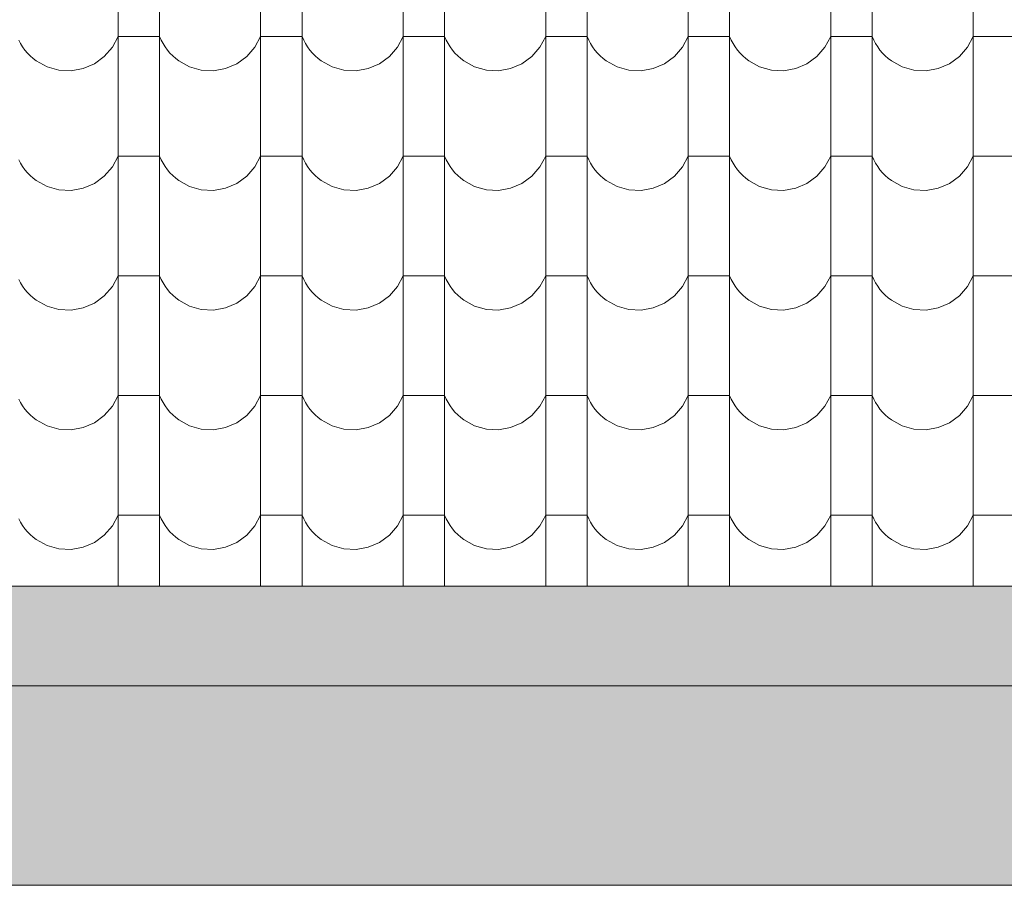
# Model space of a CAD drawing. Header units: millimetres. Extents: x -68772 to 137055, y -73300 to 19650.
# Tile 152 of 212: x 76183 to 77665, y -46900 to -45598. Entities that reach past the tile are written whole.
import ezdxf

# ---------------------------------------------------------------- set-up
doc = ezdxf.new("R2010")
doc.units = ezdxf.units.MM
doc.header["$MEASUREMENT"] = 0
doc.linetypes.add('Przerywana', pattern=[480, 240, -240])
for name, color, linetype, lineweight in [('Nowe_440-K Belki_Nr_pióra__1', 7, 'Continuous', 18), ('Nowe_810-G Ogólne_Nr_pióra__1', 7, 'Continuous', 18), ('Nowe_810-G Ogólne_Nr_pióra__26', 13, 'Continuous', 18)]:
    doc.layers.add(name, color=color, linetype=linetype, lineweight=lineweight)

# ---------------------------------------------------------------- blocks, each defined once
blk = doc.blocks.new('*X50')
at = {"layer": 'Nowe_810-G Ogólne_Nr_pióra__26', "color": 13, "linetype": 'Continuous', "lineweight": 18}
for p, q in [((76330.8, -45552.6), (76330.8, -45732.7)), ((76393.2, -45552.6), (76393.2, -45732.7)), ((76545.3, -45552.6), (76545.3, -45732.7)), ((76607.7, -45552.6), (76607.7, -45732.7)), ((76759.8, -45552.6), (76759.8, -45732.7)), ((76822.2, -45552.6), (76822.2, -45732.7)), ((76974.3, -45552.6), (76974.3, -45732.7)), ((77036.7, -45552.6), (77036.7, -45732.7)), ((77188.8, -45552.6), (77188.8, -45732.7)), ((77251.2, -45552.6), (77251.2, -45732.7)), ((77403.3, -45552.6), (77403.3, -45732.7)), ((77465.7, -45552.6), (77465.7, -45732.7)), ((77617.8, -45552.6), (77617.8, -45732.7)), ((76181.1, -45628.3), (76183.9, -45633.6)), ((76322.1, -45639.2), (76330.8, -45622.9)), ((76362, -45622.9), (76330.8, -45622.9)), ((76393.2, -45622.9), (76362, -45622.9)), ((76393.2, -45622.9), (76395.6, -45628.3)), ((76395.6, -45628.3), (76398.4, -45633.6)), ((76536.6, -45639.2), (76545.3, -45622.9)), ((76576.5, -45622.9), (76545.3, -45622.9)), ((76607.7, -45622.9), (76576.5, -45622.9)), ((76607.7, -45622.9), (76610.1, -45628.3)), ((76610.1, -45628.3), (76612.9, -45633.6)), ((76751.1, -45639.2), (76759.8, -45622.9)), ((76791, -45622.9), (76759.8, -45622.9)), ((76822.2, -45622.9), (76791, -45622.9)), ((76822.2, -45622.9), (76824.6, -45628.3)), ((76824.6, -45628.3), (76827.4, -45633.6)), ((76965.6, -45639.2), (76974.3, -45622.9)), ((77005.5, -45622.9), (76974.3, -45622.9)), ((77036.7, -45622.9), (77005.5, -45622.9)), ((77036.7, -45622.9), (77039.1, -45628.3)), ((77039.1, -45628.3), (77041.9, -45633.6)), ((77180.1, -45639.2), (77188.8, -45622.9)), ((77220, -45622.9), (77188.8, -45622.9)), ((77251.2, -45622.9), (77220, -45622.9)), ((77251.2, -45622.9), (77253.6, -45628.3)), ((77253.6, -45628.3), (77256.4, -45633.6)), ((77394.6, -45639.2), (77403.3, -45622.9)), ((77434.5, -45622.9), (77403.3, -45622.9)), ((77465.7, -45622.9), (77434.5, -45622.9)), ((77465.7, -45622.9), (77468.1, -45628.3)), ((77468.1, -45628.3), (77470.9, -45633.6)), ((77609.1, -45639.2), (77617.8, -45622.9)), ((77649, -45622.9), (77617.8, -45622.9)), ((77680.2, -45622.9), (77649, -45622.9)), ((76183.9, -45633.6), (76187, -45638.6)), ((76187, -45638.6), (76190.5, -45643.4)), ((76190.5, -45643.4), (76194.3, -45647.9)), ((76310, -45653.1), (76322.1, -45639.2)), ((76398.4, -45633.6), (76401.5, -45638.6)), ((76401.5, -45638.6), (76405, -45643.4)), ((76405, -45643.4), (76408.8, -45647.9)), ((76524.5, -45653.1), (76536.6, -45639.2)), ((76612.9, -45633.6), (76616, -45638.6)), ((76616, -45638.6), (76619.5, -45643.4)), ((76619.5, -45643.4), (76623.3, -45647.9)), ((76739, -45653.1), (76751.1, -45639.2)), ((76827.4, -45633.6), (76830.5, -45638.6)), ((76830.5, -45638.6), (76834, -45643.4)), ((76834, -45643.4), (76837.8, -45647.9)), ((76953.5, -45653.1), (76965.6, -45639.2)), ((77041.9, -45633.6), (77045, -45638.6)), ((77045, -45638.6), (77048.5, -45643.4)), ((77048.5, -45643.4), (77052.3, -45647.9)), ((77168, -45653.1), (77180.1, -45639.2)), ((77256.4, -45633.6), (77259.5, -45638.6)), ((77259.5, -45638.6), (77263, -45643.4)), ((77263, -45643.4), (77266.8, -45647.9)), ((77382.5, -45653.1), (77394.6, -45639.2)), ((77470.9, -45633.6), (77474, -45638.6)), ((77474, -45638.6), (77477.5, -45643.4)), ((77477.5, -45643.4), (77481.3, -45647.9)), ((77597, -45653.1), (77609.1, -45639.2)), ((76194.3, -45647.9), (76198.4, -45652.1)), ((76198.4, -45652.1), (76202.9, -45656)), ((76202.9, -45656), (76207.6, -45659.6)), ((76207.6, -45659.6), (76223.8, -45668.5)), ((76295.1, -45664), (76310, -45653.1)), ((76408.8, -45647.9), (76412.9, -45652.1)), ((76412.9, -45652.1), (76417.4, -45656)), ((76417.4, -45656), (76422.1, -45659.6)), ((76422.1, -45659.6), (76438.3, -45668.5)), ((76509.6, -45664), (76524.5, -45653.1)), ((76623.3, -45647.9), (76627.4, -45652.1)), ((76627.4, -45652.1), (76631.9, -45656)), ((76631.9, -45656), (76636.6, -45659.6)), ((76636.6, -45659.6), (76652.8, -45668.5)), ((76724.1, -45664), (76739, -45653.1)), ((76837.8, -45647.9), (76841.9, -45652.1)), ((76841.9, -45652.1), (76846.4, -45656)), ((76846.4, -45656), (76851.1, -45659.6)), ((76851.1, -45659.6), (76867.3, -45668.5)), ((76938.6, -45664), (76953.5, -45653.1)), ((77052.3, -45647.9), (77056.4, -45652.1)), ((77056.4, -45652.1), (77060.9, -45656)), ((77060.9, -45656), (77065.6, -45659.6)), ((77065.6, -45659.6), (77081.8, -45668.5)), ((77153.1, -45664), (77168, -45653.1)), ((77266.8, -45647.9), (77270.9, -45652.1)), ((77270.9, -45652.1), (77275.4, -45656)), ((77275.4, -45656), (77280.1, -45659.6)), ((77280.1, -45659.6), (77296.3, -45668.5)), ((77367.6, -45664), (77382.5, -45653.1)), ((77481.3, -45647.9), (77485.4, -45652.1)), ((77485.4, -45652.1), (77489.9, -45656)), ((77489.9, -45656), (77494.6, -45659.6)), ((77494.6, -45659.6), (77510.8, -45668.5)), ((77582.1, -45664), (77597, -45653.1)), ((76223.8, -45668.5), (76241.5, -45673.5)), ((76241.5, -45673.5), (76259.9, -45674.5)), ((76259.9, -45674.5), (76278.1, -45671.2)), ((76278.1, -45671.2), (76295.1, -45664)), ((76438.3, -45668.5), (76456, -45673.5)), ((76456, -45673.5), (76474.4, -45674.5)), ((76474.4, -45674.5), (76492.6, -45671.2)), ((76492.6, -45671.2), (76509.6, -45664)), ((76652.8, -45668.5), (76670.5, -45673.5)), ((76670.5, -45673.5), (76688.9, -45674.5)), ((76688.9, -45674.5), (76707.1, -45671.2)), ((76707.1, -45671.2), (76724.1, -45664)), ((76867.3, -45668.5), (76885, -45673.5)), ((76885, -45673.5), (76903.4, -45674.5)), ((76903.4, -45674.5), (76921.6, -45671.2)), ((76921.6, -45671.2), (76938.6, -45664)), ((77081.8, -45668.5), (77099.5, -45673.5)), ((77099.5, -45673.5), (77117.9, -45674.5)), ((77117.9, -45674.5), (77136.1, -45671.2)), ((77136.1, -45671.2), (77153.1, -45664)), ((77296.3, -45668.5), (77314, -45673.5)), ((77314, -45673.5), (77332.4, -45674.5)), ((77332.4, -45674.5), (77350.6, -45671.2)), ((77350.6, -45671.2), (77367.6, -45664)), ((77510.8, -45668.5), (77528.5, -45673.5)), ((77528.5, -45673.5), (77546.9, -45674.5)), ((77546.9, -45674.5), (77565.1, -45671.2)), ((77565.1, -45671.2), (77582.1, -45664)), ((76330.8, -45732.7), (76330.8, -45912.7)), ((76393.2, -45732.7), (76393.2, -45912.7)), ((76545.3, -45732.7), (76545.3, -45912.7)), ((76607.7, -45732.7), (76607.7, -45912.7)), ((76759.8, -45732.7), (76759.8, -45912.7)), ((76822.2, -45732.7), (76822.2, -45912.7)), ((76974.3, -45732.7), (76974.3, -45912.7)), ((77036.7, -45732.7), (77036.7, -45912.7)), ((77188.8, -45732.7), (77188.8, -45912.7)), ((77251.2, -45732.7), (77251.2, -45912.7)), ((77403.3, -45732.7), (77403.3, -45912.7)), ((77465.7, -45732.7), (77465.7, -45912.7)), ((77617.8, -45732.7), (77617.8, -45912.7)), ((76322.1, -45819.2), (76330.8, -45802.9)), ((76362, -45802.9), (76330.8, -45802.9)), ((76393.2, -45802.9), (76362, -45802.9)), ((76393.2, -45802.9), (76395.6, -45808.4)), ((76536.6, -45819.2), (76545.3, -45802.9)), ((76576.5, -45802.9), (76545.3, -45802.9)), ((76607.7, -45802.9), (76576.5, -45802.9)), ((76607.7, -45802.9), (76610.1, -45808.4)), ((76751.1, -45819.2), (76759.8, -45802.9)), ((76791, -45802.9), (76759.8, -45802.9)), ((76822.2, -45802.9), (76791, -45802.9)), ((76822.2, -45802.9), (76824.6, -45808.4)), ((76965.6, -45819.2), (76974.3, -45802.9)), ((77005.5, -45802.9), (76974.3, -45802.9)), ((77036.7, -45802.9), (77005.5, -45802.9)), ((77036.7, -45802.9), (77039.1, -45808.4)), ((77180.1, -45819.2), (77188.8, -45802.9)), ((77220, -45802.9), (77188.8, -45802.9)), ((77251.2, -45802.9), (77220, -45802.9)), ((77251.2, -45802.9), (77253.6, -45808.4)), ((77394.6, -45819.2), (77403.3, -45802.9)), ((77434.5, -45802.9), (77403.3, -45802.9)), ((77465.7, -45802.9), (77434.5, -45802.9)), ((77465.7, -45802.9), (77468.1, -45808.4)), ((77609.1, -45819.2), (77617.8, -45802.9)), ((77649, -45802.9), (77617.8, -45802.9)), ((77680.2, -45802.9), (77649, -45802.9)), ((76181.1, -45808.4), (76183.9, -45813.6)), ((76183.9, -45813.6), (76187, -45818.6)), ((76187, -45818.6), (76190.5, -45823.4)), ((76310, -45833.2), (76322.1, -45819.2)), ((76395.6, -45808.4), (76398.4, -45813.6)), ((76398.4, -45813.6), (76401.5, -45818.6)), ((76401.5, -45818.6), (76405, -45823.4)), ((76524.5, -45833.2), (76536.6, -45819.2)), ((76610.1, -45808.4), (76612.9, -45813.6)), ((76612.9, -45813.6), (76616, -45818.6)), ((76616, -45818.6), (76619.5, -45823.4)), ((76739, -45833.2), (76751.1, -45819.2)), ((76824.6, -45808.4), (76827.4, -45813.6)), ((76827.4, -45813.6), (76830.5, -45818.6)), ((76830.5, -45818.6), (76834, -45823.4)), ((76953.5, -45833.2), (76965.6, -45819.2)), ((77039.1, -45808.4), (77041.9, -45813.6)), ((77041.9, -45813.6), (77045, -45818.6)), ((77045, -45818.6), (77048.5, -45823.4)), ((77168, -45833.2), (77180.1, -45819.2)), ((77253.6, -45808.4), (77256.4, -45813.6)), ((77256.4, -45813.6), (77259.5, -45818.6)), ((77259.5, -45818.6), (77263, -45823.4)), ((77382.5, -45833.2), (77394.6, -45819.2)), ((77468.1, -45808.4), (77470.9, -45813.6)), ((77470.9, -45813.6), (77474, -45818.6)), ((77474, -45818.6), (77477.5, -45823.4)), ((77597, -45833.2), (77609.1, -45819.2)), ((76190.5, -45823.4), (76194.3, -45827.9)), ((76194.3, -45827.9), (76198.4, -45832.2)), ((76198.4, -45832.2), (76202.9, -45836.1)), ((76202.9, -45836.1), (76207.6, -45839.7)), ((76295.1, -45844), (76310, -45833.2)), ((76405, -45823.4), (76408.8, -45827.9)), ((76408.8, -45827.9), (76412.9, -45832.2)), ((76412.9, -45832.2), (76417.4, -45836.1)), ((76417.4, -45836.1), (76422.1, -45839.7)), ((76509.6, -45844), (76524.5, -45833.2)), ((76619.5, -45823.4), (76623.3, -45827.9)), ((76623.3, -45827.9), (76627.4, -45832.2)), ((76627.4, -45832.2), (76631.9, -45836.1)), ((76631.9, -45836.1), (76636.6, -45839.7)), ((76724.1, -45844), (76739, -45833.2)), ((76834, -45823.4), (76837.8, -45827.9)), ((76837.8, -45827.9), (76841.9, -45832.2)), ((76841.9, -45832.2), (76846.4, -45836.1)), ((76846.4, -45836.1), (76851.1, -45839.7)), ((76938.6, -45844), (76953.5, -45833.2)), ((77048.5, -45823.4), (77052.3, -45827.9)), ((77052.3, -45827.9), (77056.4, -45832.2)), ((77056.4, -45832.2), (77060.9, -45836.1)), ((77060.9, -45836.1), (77065.6, -45839.7)), ((77153.1, -45844), (77168, -45833.2)), ((77263, -45823.4), (77266.8, -45827.9)), ((77266.8, -45827.9), (77270.9, -45832.2)), ((77270.9, -45832.2), (77275.4, -45836.1)), ((77275.4, -45836.1), (77280.1, -45839.7)), ((77367.6, -45844), (77382.5, -45833.2)), ((77477.5, -45823.4), (77481.3, -45827.9)), ((77481.3, -45827.9), (77485.4, -45832.2)), ((77485.4, -45832.2), (77489.9, -45836.1)), ((77489.9, -45836.1), (77494.6, -45839.7)), ((77582.1, -45844), (77597, -45833.2)), ((76207.6, -45839.7), (76223.8, -45848.6)), ((76223.8, -45848.6), (76241.5, -45853.6)), ((76259.9, -45854.5), (76278.1, -45851.3)), ((76278.1, -45851.3), (76295.1, -45844)), ((76422.1, -45839.7), (76438.3, -45848.6)), ((76438.3, -45848.6), (76456, -45853.6)), ((76474.4, -45854.5), (76492.6, -45851.3)), ((76492.6, -45851.3), (76509.6, -45844)), ((76636.6, -45839.7), (76652.8, -45848.6)), ((76652.8, -45848.6), (76670.5, -45853.6)), ((76688.9, -45854.5), (76707.1, -45851.3)), ((76707.1, -45851.3), (76724.1, -45844)), ((76851.1, -45839.7), (76867.3, -45848.6)), ((76867.3, -45848.6), (76885, -45853.6)), ((76903.4, -45854.5), (76921.6, -45851.3)), ((76921.6, -45851.3), (76938.6, -45844)), ((77065.6, -45839.7), (77081.8, -45848.6)), ((77081.8, -45848.6), (77099.5, -45853.6)), ((77117.9, -45854.5), (77136.1, -45851.3)), ((77136.1, -45851.3), (77153.1, -45844)), ((77280.1, -45839.7), (77296.3, -45848.6)), ((77296.3, -45848.6), (77314, -45853.6)), ((77332.4, -45854.5), (77350.6, -45851.3)), ((77350.6, -45851.3), (77367.6, -45844)), ((77494.6, -45839.7), (77510.8, -45848.6)), ((77510.8, -45848.6), (77528.5, -45853.6)), ((77546.9, -45854.5), (77565.1, -45851.3)), ((77565.1, -45851.3), (77582.1, -45844)), ((76241.5, -45853.6), (76259.9, -45854.5)), ((76456, -45853.6), (76474.4, -45854.5)), ((76670.5, -45853.6), (76688.9, -45854.5)), ((76885, -45853.6), (76903.4, -45854.5)), ((77099.5, -45853.6), (77117.9, -45854.5)), ((77314, -45853.6), (77332.4, -45854.5)), ((77528.5, -45853.6), (77546.9, -45854.5)), ((76330.8, -45912.7), (76330.8, -46092.8)), ((76393.2, -45912.7), (76393.2, -46092.8)), ((76545.3, -45912.7), (76545.3, -46092.8)), ((76607.7, -45912.7), (76607.7, -46092.8)), ((76759.8, -45912.7), (76759.8, -46092.8)), ((76822.2, -45912.7), (76822.2, -46092.8)), ((76974.3, -45912.7), (76974.3, -46092.8)), ((77036.7, -45912.7), (77036.7, -46092.8)), ((77188.8, -45912.7), (77188.8, -46092.8)), ((77251.2, -45912.7), (77251.2, -46092.8)), ((77403.3, -45912.7), (77403.3, -46092.8)), ((77465.7, -45912.7), (77465.7, -46092.8)), ((77617.8, -45912.7), (77617.8, -46092.8)), ((76322.1, -45999.3), (76330.8, -45983)), ((76362, -45983), (76330.8, -45983)), ((76393.2, -45983), (76362, -45983)), ((76393.2, -45983), (76395.6, -45988.4)), ((76536.6, -45999.3), (76545.3, -45983)), ((76576.5, -45983), (76545.3, -45983)), ((76607.7, -45983), (76576.5, -45983)), ((76607.7, -45983), (76610.1, -45988.4)), ((76751.1, -45999.3), (76759.8, -45983)), ((76791, -45983), (76759.8, -45983)), ((76822.2, -45983), (76791, -45983)), ((76822.2, -45983), (76824.6, -45988.4)), ((76965.6, -45999.3), (76974.3, -45983)), ((77005.5, -45983), (76974.3, -45983)), ((77036.7, -45983), (77005.5, -45983)), ((77036.7, -45983), (77039.1, -45988.4)), ((77180.1, -45999.3), (77188.8, -45983)), ((77220, -45983), (77188.8, -45983)), ((77251.2, -45983), (77220, -45983)), ((77251.2, -45983), (77253.6, -45988.4)), ((77394.6, -45999.3), (77403.3, -45983)), ((77434.5, -45983), (77403.3, -45983)), ((77465.7, -45983), (77434.5, -45983)), ((77465.7, -45983), (77468.1, -45988.4)), ((77609.1, -45999.3), (77617.8, -45983)), ((77649, -45983), (77617.8, -45983)), ((77680.2, -45983), (77649, -45983)), ((76181.1, -45988.4), (76183.9, -45993.7)), ((76183.9, -45993.7), (76187, -45998.7)), ((76187, -45998.7), (76190.5, -46003.5)), ((76310, -46013.2), (76322.1, -45999.3)), ((76395.6, -45988.4), (76398.4, -45993.7)), ((76398.4, -45993.7), (76401.5, -45998.7)), ((76401.5, -45998.7), (76405, -46003.5)), ((76524.5, -46013.2), (76536.6, -45999.3)), ((76610.1, -45988.4), (76612.9, -45993.7)), ((76612.9, -45993.7), (76616, -45998.7)), ((76616, -45998.7), (76619.5, -46003.5)), ((76739, -46013.2), (76751.1, -45999.3)), ((76824.6, -45988.4), (76827.4, -45993.7)), ((76827.4, -45993.7), (76830.5, -45998.7)), ((76830.5, -45998.7), (76834, -46003.5)), ((76953.5, -46013.2), (76965.6, -45999.3)), ((77039.1, -45988.4), (77041.9, -45993.7)), ((77041.9, -45993.7), (77045, -45998.7)), ((77045, -45998.7), (77048.5, -46003.5)), ((77168, -46013.2), (77180.1, -45999.3)), ((77253.6, -45988.4), (77256.4, -45993.7)), ((77256.4, -45993.7), (77259.5, -45998.7)), ((77259.5, -45998.7), (77263, -46003.5)), ((77382.5, -46013.2), (77394.6, -45999.3)), ((77468.1, -45988.4), (77470.9, -45993.7)), ((77470.9, -45993.7), (77474, -45998.7)), ((77474, -45998.7), (77477.5, -46003.5)), ((77597, -46013.2), (77609.1, -45999.3)), ((76190.5, -46003.5), (76194.3, -46008)), ((76194.3, -46008), (76198.4, -46012.2)), ((76198.4, -46012.2), (76202.9, -46016.1)), ((76295.1, -46024.1), (76310, -46013.2)), ((76405, -46003.5), (76408.8, -46008)), ((76408.8, -46008), (76412.9, -46012.2)), ((76412.9, -46012.2), (76417.4, -46016.1)), ((76509.6, -46024.1), (76524.5, -46013.2)), ((76619.5, -46003.5), (76623.3, -46008)), ((76623.3, -46008), (76627.4, -46012.2)), ((76627.4, -46012.2), (76631.9, -46016.1)), ((76724.1, -46024.1), (76739, -46013.2)), ((76834, -46003.5), (76837.8, -46008)), ((76837.8, -46008), (76841.9, -46012.2)), ((76841.9, -46012.2), (76846.4, -46016.1)), ((76938.6, -46024.1), (76953.5, -46013.2)), ((77048.5, -46003.5), (77052.3, -46008)), ((77052.3, -46008), (77056.4, -46012.2)), ((77056.4, -46012.2), (77060.9, -46016.1)), ((77153.1, -46024.1), (77168, -46013.2)), ((77263, -46003.5), (77266.8, -46008)), ((77266.8, -46008), (77270.9, -46012.2)), ((77270.9, -46012.2), (77275.4, -46016.1)), ((77367.6, -46024.1), (77382.5, -46013.2)), ((77477.5, -46003.5), (77481.3, -46008)), ((77481.3, -46008), (77485.4, -46012.2)), ((77485.4, -46012.2), (77489.9, -46016.1)), ((77582.1, -46024.1), (77597, -46013.2)), ((76202.9, -46016.1), (76207.6, -46019.7)), ((76207.6, -46019.7), (76223.8, -46028.6)), ((76223.8, -46028.6), (76241.5, -46033.6)), ((76278.1, -46031.3), (76295.1, -46024.1)), ((76417.4, -46016.1), (76422.1, -46019.7)), ((76422.1, -46019.7), (76438.3, -46028.6)), ((76438.3, -46028.6), (76456, -46033.6)), ((76492.6, -46031.3), (76509.6, -46024.1)), ((76631.9, -46016.1), (76636.6, -46019.7)), ((76636.6, -46019.7), (76652.8, -46028.6)), ((76652.8, -46028.6), (76670.5, -46033.6)), ((76707.1, -46031.3), (76724.1, -46024.1)), ((76846.4, -46016.1), (76851.1, -46019.7)), ((76851.1, -46019.7), (76867.3, -46028.6)), ((76867.3, -46028.6), (76885, -46033.6)), ((76921.6, -46031.3), (76938.6, -46024.1)), ((77060.9, -46016.1), (77065.6, -46019.7)), ((77065.6, -46019.7), (77081.8, -46028.6)), ((77081.8, -46028.6), (77099.5, -46033.6)), ((77136.1, -46031.3), (77153.1, -46024.1)), ((77275.4, -46016.1), (77280.1, -46019.7)), ((77280.1, -46019.7), (77296.3, -46028.6)), ((77296.3, -46028.6), (77314, -46033.6)), ((77350.6, -46031.3), (77367.6, -46024.1)), ((77489.9, -46016.1), (77494.6, -46019.7)), ((77494.6, -46019.7), (77510.8, -46028.6)), ((77510.8, -46028.6), (77528.5, -46033.6)), ((77565.1, -46031.3), (77582.1, -46024.1)), ((76241.5, -46033.6), (76259.9, -46034.6)), ((76259.9, -46034.6), (76278.1, -46031.3)), ((76456, -46033.6), (76474.4, -46034.6)), ((76474.4, -46034.6), (76492.6, -46031.3)), ((76670.5, -46033.6), (76688.9, -46034.6)), ((76688.9, -46034.6), (76707.1, -46031.3)), ((76885, -46033.6), (76903.4, -46034.6)), ((76903.4, -46034.6), (76921.6, -46031.3)), ((77099.5, -46033.6), (77117.9, -46034.6)), ((77117.9, -46034.6), (77136.1, -46031.3)), ((77314, -46033.6), (77332.4, -46034.6)), ((77332.4, -46034.6), (77350.6, -46031.3)), ((77528.5, -46033.6), (77546.9, -46034.6)), ((77546.9, -46034.6), (77565.1, -46031.3)), ((76330.8, -46092.8), (76330.8, -46272.8)), ((76393.2, -46092.8), (76393.2, -46272.8)), ((76545.3, -46092.8), (76545.3, -46272.8)), ((76607.7, -46092.8), (76607.7, -46272.8)), ((76759.8, -46092.8), (76759.8, -46272.8)), ((76822.2, -46092.8), (76822.2, -46272.8)), ((76974.3, -46092.8), (76974.3, -46272.8)), ((77036.7, -46092.8), (77036.7, -46272.8)), ((77188.8, -46092.8), (77188.8, -46272.8)), ((77251.2, -46092.8), (77251.2, -46272.8)), ((77403.3, -46092.8), (77403.3, -46272.8)), ((77465.7, -46092.8), (77465.7, -46272.8)), ((77617.8, -46092.8), (77617.8, -46272.8)), ((76322.1, -46179.3), (76330.8, -46163)), ((76362, -46163), (76330.8, -46163)), ((76393.2, -46163), (76362, -46163)), ((76393.2, -46163), (76395.6, -46168.5)), ((76536.6, -46179.3), (76545.3, -46163)), ((76576.5, -46163), (76545.3, -46163)), ((76607.7, -46163), (76576.5, -46163)), ((76607.7, -46163), (76610.1, -46168.5)), ((76751.1, -46179.3), (76759.8, -46163)), ((76791, -46163), (76759.8, -46163)), ((76822.2, -46163), (76791, -46163)), ((76822.2, -46163), (76824.6, -46168.5)), ((76965.6, -46179.3), (76974.3, -46163)), ((77005.5, -46163), (76974.3, -46163)), ((77036.7, -46163), (77005.5, -46163)), ((77036.7, -46163), (77039.1, -46168.5)), ((77180.1, -46179.3), (77188.8, -46163)), ((77220, -46163), (77188.8, -46163)), ((77251.2, -46163), (77220, -46163)), ((77251.2, -46163), (77253.6, -46168.5)), ((77394.6, -46179.3), (77403.3, -46163)), ((77434.5, -46163), (77403.3, -46163)), ((77465.7, -46163), (77434.5, -46163)), ((77465.7, -46163), (77468.1, -46168.5)), ((77609.1, -46179.3), (77617.8, -46163)), ((77649, -46163), (77617.8, -46163)), ((77680.2, -46163), (77649, -46163)), ((76181.1, -46168.5), (76183.9, -46173.7)), ((76183.9, -46173.7), (76187, -46178.7)), ((76395.6, -46168.5), (76398.4, -46173.7)), ((76398.4, -46173.7), (76401.5, -46178.7)), ((76610.1, -46168.5), (76612.9, -46173.7)), ((76612.9, -46173.7), (76616, -46178.7)), ((76824.6, -46168.5), (76827.4, -46173.7)), ((76827.4, -46173.7), (76830.5, -46178.7)), ((77039.1, -46168.5), (77041.9, -46173.7)), ((77041.9, -46173.7), (77045, -46178.7)), ((77253.6, -46168.5), (77256.4, -46173.7)), ((77256.4, -46173.7), (77259.5, -46178.7)), ((77468.1, -46168.5), (77470.9, -46173.7)), ((77470.9, -46173.7), (77474, -46178.7)), ((76187, -46178.7), (76190.5, -46183.5)), ((76190.5, -46183.5), (76194.3, -46188)), ((76194.3, -46188), (76198.4, -46192.3)), ((76198.4, -46192.3), (76202.9, -46196.2)), ((76295.1, -46204.1), (76310, -46193.3)), ((76310, -46193.3), (76322.1, -46179.3)), ((76401.5, -46178.7), (76405, -46183.5)), ((76405, -46183.5), (76408.8, -46188)), ((76408.8, -46188), (76412.9, -46192.3)), ((76412.9, -46192.3), (76417.4, -46196.2)), ((76509.6, -46204.1), (76524.5, -46193.3)), ((76524.5, -46193.3), (76536.6, -46179.3)), ((76616, -46178.7), (76619.5, -46183.5)), ((76619.5, -46183.5), (76623.3, -46188)), ((76623.3, -46188), (76627.4, -46192.3)), ((76627.4, -46192.3), (76631.9, -46196.2)), ((76724.1, -46204.1), (76739, -46193.3)), ((76739, -46193.3), (76751.1, -46179.3)), ((76830.5, -46178.7), (76834, -46183.5)), ((76834, -46183.5), (76837.8, -46188)), ((76837.8, -46188), (76841.9, -46192.3)), ((76841.9, -46192.3), (76846.4, -46196.2)), ((76938.6, -46204.1), (76953.5, -46193.3)), ((76953.5, -46193.3), (76965.6, -46179.3)), ((77045, -46178.7), (77048.5, -46183.5)), ((77048.5, -46183.5), (77052.3, -46188)), ((77052.3, -46188), (77056.4, -46192.3)), ((77056.4, -46192.3), (77060.9, -46196.2)), ((77153.1, -46204.1), (77168, -46193.3)), ((77168, -46193.3), (77180.1, -46179.3)), ((77259.5, -46178.7), (77263, -46183.5)), ((77263, -46183.5), (77266.8, -46188)), ((77266.8, -46188), (77270.9, -46192.3)), ((77270.9, -46192.3), (77275.4, -46196.2)), ((77367.6, -46204.1), (77382.5, -46193.3)), ((77382.5, -46193.3), (77394.6, -46179.3)), ((77474, -46178.7), (77477.5, -46183.5)), ((77477.5, -46183.5), (77481.3, -46188)), ((77481.3, -46188), (77485.4, -46192.3)), ((77485.4, -46192.3), (77489.9, -46196.2)), ((77582.1, -46204.1), (77597, -46193.3)), ((77597, -46193.3), (77609.1, -46179.3)), ((76202.9, -46196.2), (76207.6, -46199.8)), ((76207.6, -46199.8), (76223.8, -46208.7)), ((76278.1, -46211.4), (76295.1, -46204.1)), ((76417.4, -46196.2), (76422.1, -46199.8)), ((76422.1, -46199.8), (76438.3, -46208.7)), ((76492.6, -46211.4), (76509.6, -46204.1)), ((76631.9, -46196.2), (76636.6, -46199.8)), ((76636.6, -46199.8), (76652.8, -46208.7)), ((76707.1, -46211.4), (76724.1, -46204.1)), ((76846.4, -46196.2), (76851.1, -46199.8)), ((76851.1, -46199.8), (76867.3, -46208.7)), ((76921.6, -46211.4), (76938.6, -46204.1)), ((77060.9, -46196.2), (77065.6, -46199.8)), ((77065.6, -46199.8), (77081.8, -46208.7)), ((77136.1, -46211.4), (77153.1, -46204.1)), ((77275.4, -46196.2), (77280.1, -46199.8)), ((77280.1, -46199.8), (77296.3, -46208.7)), ((77350.6, -46211.4), (77367.6, -46204.1)), ((77489.9, -46196.2), (77494.6, -46199.8)), ((77494.6, -46199.8), (77510.8, -46208.7)), ((77565.1, -46211.4), (77582.1, -46204.1)), ((76223.8, -46208.7), (76241.5, -46213.7)), ((76241.5, -46213.7), (76259.9, -46214.6)), ((76259.9, -46214.6), (76278.1, -46211.4)), ((76438.3, -46208.7), (76456, -46213.7)), ((76456, -46213.7), (76474.4, -46214.6)), ((76474.4, -46214.6), (76492.6, -46211.4)), ((76652.8, -46208.7), (76670.5, -46213.7)), ((76670.5, -46213.7), (76688.9, -46214.6)), ((76688.9, -46214.6), (76707.1, -46211.4)), ((76867.3, -46208.7), (76885, -46213.7)), ((76885, -46213.7), (76903.4, -46214.6)), ((76903.4, -46214.6), (76921.6, -46211.4)), ((77081.8, -46208.7), (77099.5, -46213.7)), ((77099.5, -46213.7), (77117.9, -46214.6)), ((77117.9, -46214.6), (77136.1, -46211.4)), ((77296.3, -46208.7), (77314, -46213.7)), ((77314, -46213.7), (77332.4, -46214.6)), ((77332.4, -46214.6), (77350.6, -46211.4)), ((77510.8, -46208.7), (77528.5, -46213.7)), ((77528.5, -46213.7), (77546.9, -46214.6)), ((77546.9, -46214.6), (77565.1, -46211.4)), ((76330.8, -46272.8), (76330.8, -46450.2)), ((76393.2, -46272.8), (76393.2, -46450.2)), ((76545.3, -46272.8), (76545.3, -46450.2)), ((76607.7, -46272.8), (76607.7, -46450.2)), ((76759.8, -46272.8), (76759.8, -46450.2)), ((76822.2, -46272.8), (76822.2, -46450.2)), ((76974.3, -46272.8), (76974.3, -46450.2)), ((77036.7, -46272.8), (77036.7, -46450.2)), ((77188.8, -46272.8), (77188.8, -46450.2)), ((77251.2, -46272.8), (77251.2, -46450.2)), ((77403.3, -46272.8), (77403.3, -46450.2)), ((77465.7, -46272.8), (77465.7, -46450.2)), ((77617.8, -46272.8), (77617.8, -46450.2)), ((76181.1, -46348.5), (76183.9, -46353.8)), ((76183.9, -46353.8), (76187, -46358.8)), ((76322.1, -46359.4), (76330.8, -46343.1)), ((76362, -46343.1), (76330.8, -46343.1)), ((76393.2, -46343.1), (76362, -46343.1)), ((76393.2, -46343.1), (76395.6, -46348.5)), ((76395.6, -46348.5), (76398.4, -46353.8)), ((76398.4, -46353.8), (76401.5, -46358.8)), ((76536.6, -46359.4), (76545.3, -46343.1)), ((76576.5, -46343.1), (76545.3, -46343.1)), ((76607.7, -46343.1), (76576.5, -46343.1)), ((76607.7, -46343.1), (76610.1, -46348.5)), ((76610.1, -46348.5), (76612.9, -46353.8)), ((76612.9, -46353.8), (76616, -46358.8)), ((76751.1, -46359.4), (76759.8, -46343.1)), ((76791, -46343.1), (76759.8, -46343.1)), ((76822.2, -46343.1), (76791, -46343.1)), ((76822.2, -46343.1), (76824.6, -46348.5)), ((76824.6, -46348.5), (76827.4, -46353.8)), ((76827.4, -46353.8), (76830.5, -46358.8)), ((76965.6, -46359.4), (76974.3, -46343.1)), ((77005.5, -46343.1), (76974.3, -46343.1)), ((77036.7, -46343.1), (77005.5, -46343.1)), ((77036.7, -46343.1), (77039.1, -46348.5)), ((77039.1, -46348.5), (77041.9, -46353.8)), ((77041.9, -46353.8), (77045, -46358.8)), ((77180.1, -46359.4), (77188.8, -46343.1)), ((77220, -46343.1), (77188.8, -46343.1)), ((77251.2, -46343.1), (77220, -46343.1)), ((77251.2, -46343.1), (77253.6, -46348.5)), ((77253.6, -46348.5), (77256.4, -46353.8)), ((77256.4, -46353.8), (77259.5, -46358.8)), ((77394.6, -46359.4), (77403.3, -46343.1)), ((77434.5, -46343.1), (77403.3, -46343.1)), ((77465.7, -46343.1), (77434.5, -46343.1)), ((77465.7, -46343.1), (77468.1, -46348.5)), ((77468.1, -46348.5), (77470.9, -46353.8)), ((77470.9, -46353.8), (77474, -46358.8)), ((77609.1, -46359.4), (77617.8, -46343.1)), ((77649, -46343.1), (77617.8, -46343.1)), ((77680.2, -46343.1), (77649, -46343.1)), ((76187, -46358.8), (76190.5, -46363.6)), ((76190.5, -46363.6), (76194.3, -46368.1)), ((76194.3, -46368.1), (76198.4, -46372.3)), ((76310, -46373.3), (76322.1, -46359.4)), ((76401.5, -46358.8), (76405, -46363.6)), ((76405, -46363.6), (76408.8, -46368.1)), ((76408.8, -46368.1), (76412.9, -46372.3)), ((76524.5, -46373.3), (76536.6, -46359.4)), ((76616, -46358.8), (76619.5, -46363.6)), ((76619.5, -46363.6), (76623.3, -46368.1)), ((76623.3, -46368.1), (76627.4, -46372.3)), ((76739, -46373.3), (76751.1, -46359.4)), ((76830.5, -46358.8), (76834, -46363.6)), ((76834, -46363.6), (76837.8, -46368.1)), ((76837.8, -46368.1), (76841.9, -46372.3)), ((76953.5, -46373.3), (76965.6, -46359.4)), ((77045, -46358.8), (77048.5, -46363.6)), ((77048.5, -46363.6), (77052.3, -46368.1)), ((77052.3, -46368.1), (77056.4, -46372.3)), ((77168, -46373.3), (77180.1, -46359.4)), ((77259.5, -46358.8), (77263, -46363.6)), ((77263, -46363.6), (77266.8, -46368.1)), ((77266.8, -46368.1), (77270.9, -46372.3)), ((77382.5, -46373.3), (77394.6, -46359.4)), ((77474, -46358.8), (77477.5, -46363.6)), ((77477.5, -46363.6), (77481.3, -46368.1)), ((77481.3, -46368.1), (77485.4, -46372.3)), ((77597, -46373.3), (77609.1, -46359.4)), ((76198.4, -46372.3), (76202.9, -46376.2)), ((76202.9, -46376.2), (76207.6, -46379.8)), ((76207.6, -46379.8), (76223.8, -46388.7)), ((76278.1, -46391.4), (76295.1, -46384.2)), ((76295.1, -46384.2), (76310, -46373.3)), ((76412.9, -46372.3), (76417.4, -46376.2)), ((76417.4, -46376.2), (76422.1, -46379.8)), ((76422.1, -46379.8), (76438.3, -46388.7)), ((76492.6, -46391.4), (76509.6, -46384.2)), ((76509.6, -46384.2), (76524.5, -46373.3)), ((76627.4, -46372.3), (76631.9, -46376.2)), ((76631.9, -46376.2), (76636.6, -46379.8)), ((76636.6, -46379.8), (76652.8, -46388.7)), ((76707.1, -46391.4), (76724.1, -46384.2)), ((76724.1, -46384.2), (76739, -46373.3)), ((76841.9, -46372.3), (76846.4, -46376.2)), ((76846.4, -46376.2), (76851.1, -46379.8)), ((76851.1, -46379.8), (76867.3, -46388.7)), ((76921.6, -46391.4), (76938.6, -46384.2)), ((76938.6, -46384.2), (76953.5, -46373.3)), ((77056.4, -46372.3), (77060.9, -46376.2)), ((77060.9, -46376.2), (77065.6, -46379.8)), ((77065.6, -46379.8), (77081.8, -46388.7)), ((77136.1, -46391.4), (77153.1, -46384.2)), ((77153.1, -46384.2), (77168, -46373.3)), ((77270.9, -46372.3), (77275.4, -46376.2)), ((77275.4, -46376.2), (77280.1, -46379.8)), ((77280.1, -46379.8), (77296.3, -46388.7)), ((77350.6, -46391.4), (77367.6, -46384.2)), ((77367.6, -46384.2), (77382.5, -46373.3)), ((77485.4, -46372.3), (77489.9, -46376.2)), ((77489.9, -46376.2), (77494.6, -46379.8)), ((77494.6, -46379.8), (77510.8, -46388.7)), ((77565.1, -46391.4), (77582.1, -46384.2)), ((77582.1, -46384.2), (77597, -46373.3)), ((76223.8, -46388.7), (76241.5, -46393.7)), ((76241.5, -46393.7), (76259.9, -46394.7)), ((76259.9, -46394.7), (76278.1, -46391.4)), ((76438.3, -46388.7), (76456, -46393.7)), ((76456, -46393.7), (76474.4, -46394.7)), ((76474.4, -46394.7), (76492.6, -46391.4)), ((76652.8, -46388.7), (76670.5, -46393.7)), ((76670.5, -46393.7), (76688.9, -46394.7)), ((76688.9, -46394.7), (76707.1, -46391.4)), ((76867.3, -46388.7), (76885, -46393.7)), ((76885, -46393.7), (76903.4, -46394.7)), ((76903.4, -46394.7), (76921.6, -46391.4)), ((77081.8, -46388.7), (77099.5, -46393.7)), ((77099.5, -46393.7), (77117.9, -46394.7)), ((77117.9, -46394.7), (77136.1, -46391.4)), ((77296.3, -46388.7), (77314, -46393.7)), ((77314, -46393.7), (77332.4, -46394.7)), ((77332.4, -46394.7), (77350.6, -46391.4)), ((77510.8, -46388.7), (77528.5, -46393.7)), ((77528.5, -46393.7), (77546.9, -46394.7)), ((77546.9, -46394.7), (77565.1, -46391.4))]:
    blk.add_line(p, q, dxfattribs=at)
blk = doc.blocks.new('Wypełnienie_3', base_point=(0, 2000))
at = {"layer": 'Nowe_810-G Ogólne_Nr_pióra__1', "color": 7, "linetype": 'Przerywana', "lineweight": 18}
blk.add_line((89577.5, -46450.2), (67274, -46450.2), dxfattribs=at)
at = {"layer": 'Nowe_810-G Ogólne_Nr_pióra__26', "color": 13, "linetype": 'Przerywana', "lineweight": 18}
blk.add_blockref('*X50', (0, 0), dxfattribs=at)

msp = doc.modelspace()

# ---------------------------------------------------------------- hatches: boundary and pattern name
at = {"layer": 'Nowe_810-G Ogólne_Nr_pióra__26', "linetype": 'Continuous', "lineweight": 18}
for points in [[(89577.5, -46450.2), (67274, -46450.2), (67274, -46600.2), (89577.5, -46600.2)], [(89584.8, -46900.2), (67274, -46900.2), (67274, -46600.2), (89580, -46600.2)]]:
    msp.add_hatch(color=13, dxfattribs=at).paths.add_polyline_path(points)

# ---------------------------------------------------------------- linework, layer by layer
at = {"layer": 'Nowe_440-K Belki_Nr_pióra__1', "color": 7, "linetype": 'Continuous', "lineweight": 18}
msp.add_line((67274, -46900.2), (89584.8, -46900.2), dxfattribs=at)
at = {"layer": 'Nowe_810-G Ogólne_Nr_pióra__1', "color": 7, "linetype": 'Continuous', "lineweight": 18, "flags": 128}
for points in [[(89577.5, -46450.2), (67274, -46450.2), (67274, -46600.2), (89577.5, -46600.2)], [(89584.8, -46900.2), (67274, -46900.2), (67274, -46600.2), (89580, -46600.2)]]:
    msp.add_lwpolyline(points, close=True, dxfattribs=at)

# ---------------------------------------------------------------- block references
at = {"layer": 'Nowe_810-G Ogólne_Nr_pióra__26', "color": 13, "linetype": 'Przerywana', "lineweight": 18}
msp.add_blockref('Wypełnienie_3', (0, 2000), dxfattribs=at)

doc.saveas('drawing.dxf')
